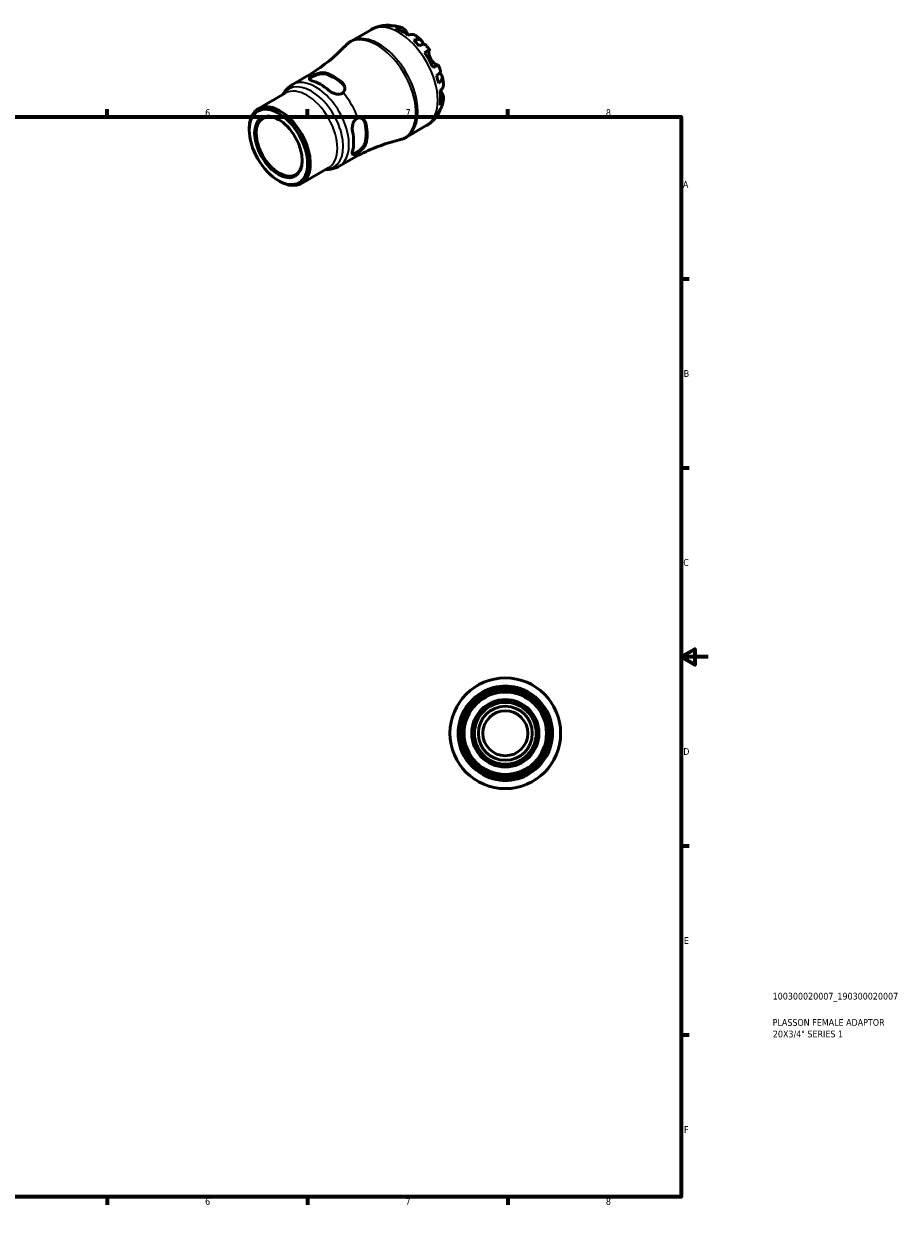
# Model space of a CAD drawing. Header units: millimetres. Extents: x -36 to 665, y 0 to 456.
# Tile 3 of 3: x 340 to 665, y 0 to 444. Entities that reach past the tile are written whole.
import ezdxf

# ---------------------------------------------------------------- set-up
doc = ezdxf.new("R2010")
doc.units = ezdxf.units.MM
for name, color, linetype, lineweight in [('Border (ISO)', 7, 'Continuous', 70), ('Title (ISO)', 7, 'Continuous', 50), ('Visible (ISO)', 7, 'Continuous', 50), ('Visible Narrow (ISO)', 7, 'Continuous', 35)]:
    doc.layers.add(name, color=color, linetype=linetype, lineweight=lineweight)
doc.styles.add('Note Text (ISO)', font='tahoma.ttf')

# ---------------------------------------------------------------- blocks, each defined once
blk = doc.blocks.new('Borders Default Border')
at = {"layer": 'Border (ISO)'}
for p, q in [((74.25, 410), (74.25, 412.9)), ((148.5, 410), (148.5, 412.9)), ((222.75, 410), (222.75, 412.9)), ((371.25, 410), (371.25, 412.9)), ((445.5, 410), (445.5, 412.9)), ((519.75, 410), (519.75, 412.9)), ((10, 350), (7.1, 350)), ((584, 350), (586.9, 350)), ((10, 280), (7.1, 280)), ((584, 280), (586.9, 280)), ((10, 140), (7.1, 140)), ((584, 140), (586.9, 140)), ((10, 70), (7.1, 70)), ((584, 70), (586.9, 70)), ((74.25, 10), (74.25, 7.1)), ((148.5, 10), (148.5, 7.1)), ((222.75, 10), (222.75, 7.1)), ((371.25, 10), (371.25, 7.1)), ((445.5, 10), (445.5, 7.1)), ((519.75, 10), (519.75, 7.1))]:
    blk.add_line(p, q, dxfattribs=at)
at = {"layer": 'Border (ISO)', "flags": 128}
for points in [[(297, 420), (297, 410), (294.11, 415), (299.89, 415), (297, 410)], [(10, 10), (10, 410), (584, 410), (584, 10), (10, 10)], [(0, 210), (10, 210), (5, 212.89), (5, 207.11), (10, 210)], [(594, 210), (584, 210), (589, 212.89), (589, 207.11), (584, 210)], [(297, 0), (297, 10), (294.11, 5), (299.89, 5), (297, 10)]]:
    blk.add_lwpolyline(points, dxfattribs=at)
at = {"layer": 'Border (ISO)', "color": 232, "true_color": 0xca0064, "char_height": 2.5, "attachment_point": 7, "style": 'Note Text (ISO)'}
for s, insert in [('1', (36.56, 410.4)), ('2', (110.62, 410.4)), ('3', (184.85, 410.35)), ('4', (259, 410.4)), ('5', (333.39, 410.35)), ('6', (407.58, 410.35)), ('7', (481.85, 410.4)), ('8', (556.06, 410.34)), ('A', (7.29, 383.75)), ('A', (584.59, 383.75)), ('B', (7.59, 313.75)), ('B', (584.89, 313.75)), ('C', (7.43, 243.71)), ('C', (584.73, 243.71)), ('D', (7.43, 173.75)), ('D', (584.73, 173.75)), ('E', (7.64, 103.75)), ('E', (584.94, 103.75)), ('F', (7.7, 33.75)), ('F', (585, 33.75)), ('1', (36.56, 7.1)), ('2', (110.62, 7.1)), ('3', (184.85, 7.05)), ('4', (259, 7.1)), ('5', (333.39, 7.05)), ('6', (407.58, 7.05)), ('7', (481.85, 7.1)), ('8', (556.06, 7.04))]:
    blk.add_mtext(s, dxfattribs=dict(at, insert=insert))
blk = doc.blocks.new('Title Blocks ISO')
at = {"layer": 'Title (ISO)', "color": 232, "true_color": 0xca0064, "style": 'Note Text (ISO)'}
for tag, p in [('PART_NUMBER_001', (33.84, 73.13)), ('DESCRIPTION_001', (33.84, 63.4)), ('DESCRIPTION_002', (33.91, 59.12))]:
    blk.add_attdef(tag, p, '', height=2.5, dxfattribs=at)

msp = doc.modelspace()

# ---------------------------------------------------------------- linework, layer by layer
at = {"layer": 'Visible (ISO)'}
for p, q in [((461.712, 438.083), (469.081, 442.326)), ((439.869, 421.956), (444.453, 424.595)), ((427.296, 413.059), (437.309, 418.825)), ((423.969, 405.124), (423.969, 405.714)), ((482.172, 402.553), (489.541, 406.796)), ((443.255, 385.346), (453.268, 391.112)), ((457.261, 391.755), (461.844, 394.395)), ((434.722, 386.451), (435.231, 386.155))]:
    msp.add_line(p, q, dxfattribs=at)
for radius in [20.5, 17.425, 15.99, 15.266, 12.469, 12.059, 11.456, 10, 8.333]:
    msp.add_circle((518.81, 181.744), radius, dxfattribs=at)
for start, end in [(75.40745, 104.59255), (165.40745, 194.59255), (345.40745, 14.59255), (255.40745, 284.59255)]:
    msp.add_arc((518.81, 181.744), 17.464, start, end, dxfattribs=at)
for centre, major_axis, start_param, end_param in [((480.443, 425.213), (-10.15, 17.625), 6.1271244, 6.13806), ((480.443, 425.213), (-10.15, 17.625), 5.818858, 5.9659818), ((480.443, 425.213), (-10.15, 17.625), 5.3417263, 5.6577154), ((480.443, 425.213), (-10.15, 17.625), 5.0334599, 5.1805837), ((480.443, 425.213), (-10.15, 17.625), 4.5563281, 4.8723173), ((450.298, 407.853), (-8.696, 15.1), 5.2444466, 5.7549951), ((455.247, 410.704), (8.715, -15.134), 2.1034402, 2.6128162), ((455.247, 410.704), (8.496, -14.754), 2.0967176, 2.6195388), ((480.443, 425.213), (-10.15, 17.625), 4.2480617, 4.3951855), ((480.443, 425.213), (-10.15, 17.625), 3.7709299, 4.0869191), ((435.275, 399.202), (7.98, -13.857), 5.4958534, 10.2121098), ((435.053, 399.075), (6.018, -10.45), 2.3710548, 7.0537231), ((480.443, 425.213), (10.15, -17.625), 0.3210709, 0.4681947), ((450.298, 407.853), (-8.696, 15.1), 3.6736503, 4.1841988), ((455.247, 410.704), (8.496, -14.754), 0.5259213, 1.0487425), ((455.247, 410.704), (8.715, -15.134), 0.5326439, 1.0420198), ((480.443, 425.213), (10.15, -17.625), 0.1451253, 0.1599283)]:
    msp.add_ellipse(centre, major_axis=major_axis, ratio=0.5780931, start_param=start_param, end_param=end_param, dxfattribs=at)
for major_axis in [(7.618, -13.23), (6.222, -10.805)]:
    msp.add_ellipse((434.764, 398.908), major_axis=major_axis, ratio=0.5780931, dxfattribs=at)
for points, knots in [([(469.081, 442.326), (469.258, 442.428), (469.437, 442.525), (469.8, 442.71), (469.983, 442.798), (470.354, 442.965), (470.541, 443.043), (470.918, 443.191), (471.108, 443.26), (471.489, 443.388), (471.681, 443.447), (471.873, 443.501)], [5.49972085, 5.49972085, 5.49972085, 5.49972085, 5.52874591, 5.52874591, 5.55777097, 5.55777097, 5.58679603, 5.58679603, 5.61582108, 5.61582108, 5.64484614, 5.64484614, 5.64484614, 5.64484614]), ([(472.095, 443.561), (472.311, 443.618), (472.528, 443.668), (472.961, 443.758), (473.178, 443.797), (473.611, 443.863), (473.827, 443.89), (474.258, 443.933), (474.473, 443.949), (474.9, 443.971), (475.112, 443.977), (475.324, 443.978)], [5.65597504, 5.65597504, 5.65597504, 5.65597504, 5.68851407, 5.68851407, 5.72105311, 5.72105311, 5.75359214, 5.75359214, 5.78613117, 5.78613117, 5.81867021, 5.81867021, 5.81867021, 5.81867021]), ([(473.978, 443.788), (474.378, 443.902), (474.789, 443.962), (475.559, 443.988), (475.989, 443.954), (476.534, 443.838), (476.656, 443.807), (476.775, 443.772)], [0.15177306, 0.15177306, 0.15177306, 0.15177306, 0.29590525, 0.29590525, 0.44401998, 0.44401998, 0.48656488, 0.48656488, 0.48656488, 0.48656488]), ([(477.994, 443.728), (477.674, 443.788), (477.347, 443.808), (476.694, 443.777), (476.312, 443.714), (475.931, 443.599)], [4.33640153, 4.33640153, 4.33640153, 4.33640153, 4.46383734, 4.46383734, 4.60796954, 4.60796954, 4.60796954, 4.60796954]), ([(477.994, 443.728), (478.177, 443.693), (478.358, 443.656), (478.716, 443.574), (478.894, 443.53), (479.246, 443.437), (479.42, 443.387), (479.766, 443.283), (479.937, 443.228), (480.276, 443.113), (480.444, 443.053), (480.61, 442.99)], [5.96040276, 5.96040276, 5.96040276, 5.96040276, 5.99059331, 5.99059331, 6.02078385, 6.02078385, 6.0509744, 6.0509744, 6.08116494, 6.08116494, 6.11135549, 6.11135549, 6.11135549, 6.11135549]), ([(478.18, 442.936), (478.539, 443.057), (478.89, 443.13), (479.523, 443.19), (479.862, 443.178), (480.493, 443.05), (480.786, 442.934), (481.281, 442.642), (481.528, 442.439), (481.887, 442.018), (482.017, 441.826), (482.127, 441.624)], [0.1517835, 0.1517835, 0.1517835, 0.1517835, 0.29453183, 0.29453183, 0.44272575, 0.44272575, 0.59091966, 0.59091966, 0.74090906, 0.74090906, 0.84386421, 0.84386421, 0.84386421, 0.84386421]), ([(482.127, 441.624), (482.221, 441.454), (482.33, 441.259), (482.575, 440.836), (482.709, 440.612), (482.856, 440.378)], [-0.5165283, -0.5165283, -0.5165283, -0.5165283, -0.42509424, -0.42509424, -0.33724122, -0.33724122, -0.33724122, -0.33724122]), ([(485.859, 439.976), (485.76, 440.054), (485.659, 440.123), (485.312, 440.328), (485.019, 440.444), (484.387, 440.572), (484.048, 440.584), (483.415, 440.524), (483.065, 440.451), (482.705, 440.33)], [4.2240672, 4.2240672, 4.2240672, 4.2240672, 4.28512034, 4.28512034, 4.43331426, 4.43331426, 4.58150818, 4.58150818, 4.72425651, 4.72425651, 4.72425651, 4.72425651]), ([(459.548, 436.384), (458.723, 435.524), (457.856, 434.668), (456.045, 432.978), (455.1, 432.143), (453.138, 430.509), (452.121, 429.709), (450.024, 428.155), (448.945, 427.402), (446.734, 425.953), (445.603, 425.258), (444.453, 424.595)], [5.33279004, 5.33279004, 5.33279004, 5.33279004, 5.3661762, 5.3661762, 5.39956236, 5.39956236, 5.43294853, 5.43294853, 5.46633469, 5.46633469, 5.49972085, 5.49972085, 5.49972085, 5.49972085]), ([(459.548, 436.384), (459.675, 436.517), (459.806, 436.646), (460.074, 436.896), (460.212, 437.018), (460.495, 437.253), (460.639, 437.367), (460.935, 437.586), (461.087, 437.692), (461.395, 437.894), (461.552, 437.991), (461.712, 438.083)], [5.33279004, 5.33279004, 5.33279004, 5.33279004, 5.3661762, 5.3661762, 5.39956236, 5.39956236, 5.43294853, 5.43294853, 5.46633469, 5.46633469, 5.49972085, 5.49972085, 5.49972085, 5.49972085]), ([(484.955, 438.402), (485.299, 438.539), (485.626, 438.634), (486.196, 438.743), (486.49, 438.765), (487.017, 438.716), (487.249, 438.646), (487.619, 438.448), (487.791, 438.302), (488.056, 437.927), (488.148, 437.698), (488.239, 437.286), (488.262, 437.084), (488.264, 436.862)], [0.15177306, 0.15177306, 0.15177306, 0.15177306, 0.29590525, 0.29590525, 0.44401998, 0.44401998, 0.5921347, 0.5921347, 0.74055955, 0.74055955, 0.88898439, 0.88898439, 0.99729934, 0.99729934, 0.99729934, 0.99729934]), ([(485.859, 439.977), (485.991, 439.873), (486.122, 439.767), (486.381, 439.554), (486.509, 439.446), (486.764, 439.227), (486.89, 439.116), (487.14, 438.892), (487.264, 438.778), (487.51, 438.549), (487.631, 438.433), (487.752, 438.316)], [0.18155546, 0.18155546, 0.18155546, 0.18155546, 0.21125611, 0.21125611, 0.24095677, 0.24095677, 0.27065742, 0.27065742, 0.30035808, 0.30035808, 0.33005873, 0.33005873, 0.33005873, 0.33005873]), ([(489.209, 436.78), (489.155, 436.841), (489.079, 436.883), (488.869, 436.938), (488.7, 436.942), (488.282, 436.875), (488.033, 436.805), (487.531, 436.625), (487.233, 436.499), (486.908, 436.342)], [4.05864566, 4.05864566, 4.05864566, 4.05864566, 4.16760789, 4.16760789, 4.31572262, 4.31572262, 4.46383734, 4.46383734, 4.60796954, 4.60796954, 4.60796954, 4.60796954]), ([(489.209, 436.78), (489.316, 436.658), (489.423, 436.534), (489.633, 436.286), (489.737, 436.16), (489.943, 435.908), (490.045, 435.78), (490.247, 435.524), (490.347, 435.395), (490.545, 435.135), (490.642, 435.004), (490.739, 434.872)], [0.45462878, 0.45462878, 0.45462878, 0.45462878, 0.48331171, 0.48331171, 0.51199465, 0.51199465, 0.54067759, 0.54067759, 0.56936053, 0.56936053, 0.59804347, 0.59804347, 0.59804347, 0.59804347]), ([(488.885, 433.812), (489.192, 433.988), (489.464, 434.145), (489.91, 434.401), (490.123, 434.522), (490.454, 434.712), (490.572, 434.779), (490.715, 434.86), (490.75, 434.879), (490.725, 434.863), (490.692, 434.843), (490.64, 434.813)], [0.1517835, 0.1517835, 0.1517835, 0.1517835, 0.29453183, 0.29453183, 0.44272575, 0.44272575, 0.59091966, 0.59091966, 0.74090906, 0.74090906, 0.84386421, 0.84386421, 0.84386421, 0.84386421]), ([(490.64, 434.813), (490.618, 434.799), (490.597, 434.776), (490.55, 434.695), (490.527, 434.627), (490.492, 434.45), (490.48, 434.343), (490.469, 434.046), (490.477, 433.843), (490.538, 433.3), (490.608, 432.947), (490.841, 432.199), (491.007, 431.812), (491.218, 431.446)], [-0.51605321, -0.51605321, -0.51605321, -0.51605321, -0.46927389, -0.46927389, -0.40272959, -0.40272959, -0.33754407, -0.33754407, -0.24860938, -0.24860938, -0.12674173, -0.12674173, 0, 0, 0, 0]), ([(491.218, 431.446), (491.322, 431.265), (491.437, 431.091), (491.69, 430.748), (491.828, 430.582), (492.192, 430.192), (492.419, 429.988), (492.839, 429.663), (493.029, 429.539), (493.312, 429.383), (493.416, 429.336), (493.594, 429.271), (493.667, 429.254), (493.757, 429.248), (493.785, 429.251), (493.808, 429.257)], [0, 0, 0, 0, 0.0626039, 0.0626039, 0.12946018, 0.12946018, 0.23227607, 0.23227607, 0.32766079, 0.32766079, 0.39439512, 0.39439512, 0.45981717, 0.45981717, 0.49681463, 0.49681463, 0.49681463, 0.49681463]), ([(493.939, 429.33), (493.938, 429.33), (493.903, 429.311), (493.772, 429.237), (493.654, 429.169), (493.323, 428.98), (493.11, 428.858), (492.664, 428.602), (492.392, 428.446), (492.085, 428.269)], [4.15891891, 4.15891891, 4.15891891, 4.15891891, 4.28512034, 4.28512034, 4.43331426, 4.43331426, 4.58150818, 4.58150818, 4.72425651, 4.72425651, 4.72425651, 4.72425651]), ([(493.289, 425.29), (493.588, 425.492), (493.846, 425.686), (494.255, 426.029), (494.441, 426.208), (494.709, 426.534), (494.791, 426.681), (494.85, 426.889), (494.852, 426.974), (494.826, 427.051)], [0.15177306, 0.15177306, 0.15177306, 0.15177306, 0.29590525, 0.29590525, 0.44401998, 0.44401998, 0.5921347, 0.5921347, 0.70156575, 0.70156575, 0.70156575, 0.70156575]), ([(493.939, 429.33), (494.005, 429.18), (494.069, 429.03), (494.196, 428.729), (494.257, 428.578), (494.379, 428.275), (494.438, 428.123), (494.554, 427.818), (494.61, 427.665), (494.72, 427.359), (494.774, 427.205), (494.827, 427.051)], [0.97277761, 0.97277761, 0.97277761, 0.97277761, 1.00145925, 1.00145925, 1.0301409, 1.0301409, 1.05882254, 1.05882254, 1.08750419, 1.08750419, 1.11618583, 1.11618583, 1.11618583, 1.11618583]), ([(447.186, 423.429), (446.867, 423.517), (446.596, 423.629), (446.24, 423.884), (446.156, 424.027), (446.166, 424.313), (446.253, 424.475), (446.607, 424.825), (446.874, 425.013), (447.31, 425.264), (447.445, 425.337), (447.591, 425.41)], [0.53172515, 0.53172515, 0.53172515, 0.53172515, 0.67173416, 0.67173416, 0.81174316, 0.81174316, 0.94424275, 0.94424275, 1.07674233, 1.07674233, 1.12913478, 1.12913478, 1.12913478, 1.12913478]), ([(446.205, 423.986), (446.248, 424.08), (446.322, 424.18), (446.607, 424.458), (446.874, 424.645), (447.499, 425.005), (447.891, 425.197), (448.739, 425.544), (449.195, 425.698), (450.064, 425.924), (450.538, 426.009), (451.414, 426.061), (451.816, 426.026), (452.136, 425.941)], [0.86433726, 0.86433726, 0.86433726, 0.86433726, 0.94536801, 0.94536801, 1.07791433, 1.07791433, 1.21046065, 1.21046065, 1.34300697, 1.34300697, 1.48344775, 1.48344775, 1.62388853, 1.62388853, 1.62388853, 1.62388853]), ([(447.591, 425.41), (447.848, 425.538), (448.127, 425.664), (448.747, 425.911), (449.089, 426.03), (449.922, 426.269), (450.412, 426.366), (451.141, 426.424), (451.401, 426.424), (451.818, 426.384), (451.983, 426.355), (452.136, 426.313)], [-0.51672168, -0.51672168, -0.51672168, -0.51672168, -0.42064717, -0.42064717, -0.3129255, -0.3129255, -0.15846803, -0.15846803, -0.06695903, -0.06695903, 0, 0, 0, 0]), ([(458.359, 422.729), (458.483, 422.62), (458.598, 422.503), (458.827, 422.23), (458.937, 422.072), (459.201, 421.6), (459.313, 421.271), (459.413, 420.558), (459.379, 420.175), (459.141, 419.513), (458.958, 419.234), (458.706, 419.009)], [-0.51587808, -0.51587808, -0.51587808, -0.51587808, -0.46121966, -0.46121966, -0.39519674, -0.39519674, -0.27142032, -0.27142032, -0.12818862, -0.12818862, 0, 0, 0, 0]), ([(458.359, 422.358), (458.678, 422.075), (458.95, 421.721), (459.27, 421.036), (459.352, 420.714), (459.376, 420.407)], [-0.5459742, -0.5459742, -0.5459742, -0.5459742, -0.40553342, -0.40553342, -0.29281372, -0.29281372, -0.29281372, -0.29281372]), ([(494.413, 426.191), (494.611, 426.077), (494.78, 425.953), (495.095, 425.667), (495.246, 425.473), (495.437, 425.059), (495.477, 424.839), (495.462, 424.422), (495.406, 424.187), (495.183, 423.709), (495.016, 423.466), (494.635, 423.029), (494.389, 422.795), (494.098, 422.566)], [3.75911612, 3.75911612, 3.75911612, 3.75911612, 3.8707582, 3.8707582, 4.01918305, 4.01918305, 4.16760789, 4.16760789, 4.31572262, 4.31572262, 4.46383734, 4.46383734, 4.60796954, 4.60796954, 4.60796954, 4.60796954]), ([(494.645, 419.65), (494.93, 419.9), (495.169, 420.166), (495.538, 420.682), (495.698, 420.98), (495.905, 421.589), (495.951, 421.9), (495.949, 422.304), (495.939, 422.427), (495.921, 422.553)], [0.1517835, 0.1517835, 0.1517835, 0.1517835, 0.29453183, 0.29453183, 0.44272575, 0.44272575, 0.59091966, 0.59091966, 0.65300017, 0.65300017, 0.65300017, 0.65300017]), ([(495.428, 425.022), (495.47, 424.859), (495.509, 424.695), (495.585, 424.368), (495.621, 424.204), (495.691, 423.876), (495.724, 423.711), (495.786, 423.382), (495.816, 423.216), (495.871, 422.885), (495.897, 422.719), (495.921, 422.553)], [1.24071186, 1.24071186, 1.24071186, 1.24071186, 1.27040072, 1.27040072, 1.30008959, 1.30008959, 1.32977845, 1.32977845, 1.35946732, 1.35946732, 1.38915618, 1.38915618, 1.38915618, 1.38915618]), ([(436.408, 418.307), (436.509, 418.497), (436.616, 418.685), (436.983, 419.283), (437.27, 419.681), (437.91, 420.429), (438.262, 420.78), (439.025, 421.419), (439.436, 421.706), (439.869, 421.956)], [5.15052414, 5.15052414, 5.15052414, 5.15052414, 5.1956899, 5.1956899, 5.29703355, 5.29703355, 5.3983772, 5.3983772, 5.49972085, 5.49972085, 5.49972085, 5.49972085]), ([(458.706, 419.009), (458.599, 418.914), (458.482, 418.83), (458.359, 418.759), (458.046, 418.579), (457.654, 418.463), (456.805, 418.399), (456.349, 418.45), (455.479, 418.658), (455.005, 418.836), (454.13, 419.29), (453.728, 419.566), (453.409, 419.846)], [-0.05239245, -0.05239245, -0.05239245, -0.05239245, 0, 0, 0, 0.13249959, 0.13249959, 0.26499917, 0.26499917, 0.40500818, 0.40500818, 0.54501718, 0.54501718, 0.54501718, 0.54501718]), ([(495.492, 418.477), (495.611, 418.281), (495.712, 418.073), (495.895, 417.554), (495.947, 417.24), (495.951, 416.668), (495.905, 416.357), (495.698, 415.748), (495.538, 415.45), (495.169, 414.934), (494.93, 414.668), (494.645, 414.418)], [4.03217579, 4.03217579, 4.03217579, 4.03217579, 4.13513094, 4.13513094, 4.28512034, 4.28512034, 4.43331426, 4.43331426, 4.58150818, 4.58150818, 4.72425651, 4.72425651, 4.72425651, 4.72425651]), ([(494.763, 419.757), (494.847, 419.597), (494.931, 419.444), (495.105, 419.131), (495.195, 418.976), (495.355, 418.703), (495.426, 418.585), (495.492, 418.477)], [-1.87722442, -1.87722442, -1.87722442, -1.87722442, -1.81973063, -1.81973063, -1.75376732, -1.75376732, -1.69399568, -1.69399568, -1.69399568, -1.69399568]), ([(494.098, 412.132), (494.389, 412.404), (494.635, 412.703), (494.992, 413.256), (495.142, 413.555), (495.251, 413.868)], [0.15177306, 0.15177306, 0.15177306, 0.15177306, 0.29590525, 0.29590525, 0.42587686, 0.42587686, 0.42587686, 0.42587686]), ([(495.914, 416.5), (495.885, 416.325), (495.853, 416.149), (495.784, 415.799), (495.747, 415.623), (495.665, 415.272), (495.621, 415.096), (495.527, 414.745), (495.477, 414.57), (495.369, 414.219), (495.312, 414.043), (495.251, 413.868)], [1.74274803, 1.74274803, 1.74274803, 1.74274803, 1.77292486, 1.77292486, 1.80310169, 1.80310169, 1.83327852, 1.83327852, 1.86345535, 1.86345535, 1.89363218, 1.89363218, 1.89363218, 1.89363218]), ([(462.22, 404.585), (462.136, 405.002), (462.099, 405.488), (462.143, 406.473), (462.226, 406.973), (462.48, 407.83), (462.665, 408.25), (463.145, 408.952), (463.442, 409.233), (463.878, 409.484), (464.009, 409.543), (464.145, 409.588)], [0.53172515, 0.53172515, 0.53172515, 0.53172515, 0.67173416, 0.67173416, 0.81174316, 0.81174316, 0.94424275, 0.94424275, 1.07674233, 1.07674233, 1.12913478, 1.12913478, 1.12913478, 1.12913478]), ([(464.145, 409.588), (464.385, 409.666), (464.633, 409.697), (465.158, 409.665), (465.432, 409.591), (466.055, 409.294), (466.384, 409.021), (466.798, 408.471), (466.928, 408.241), (467.101, 407.81), (467.158, 407.618), (467.198, 407.419)], [-0.51672177, -0.51672177, -0.51672177, -0.51672177, -0.42065654, -0.42065654, -0.3129316, -0.3129316, -0.15847418, -0.15847418, -0.06696186, -0.06696186, 0, 0, 0, 0]), ([(465.688, 409.468), (465.945, 409.293), (466.185, 409.059), (466.62, 408.435), (466.791, 408.023), (466.877, 407.604)], [1.36994784, 1.36994784, 1.36994784, 1.36994784, 1.48344775, 1.48344775, 1.62388853, 1.62388853, 1.62388853, 1.62388853]), ([(494.142, 411.432), (494.036, 411.25), (493.926, 411.068), (493.695, 410.709), (493.574, 410.531), (493.323, 410.179), (493.192, 410.006), (492.92, 409.663), (492.779, 409.494), (492.487, 409.163), (492.336, 409), (492.179, 408.841)], [2.03526257, 2.03526257, 2.03526257, 2.03526257, 2.0677971, 2.0677971, 2.10033163, 2.10033163, 2.13286616, 2.13286616, 2.16540069, 2.16540069, 2.19793522, 2.19793522, 2.19793522, 2.19793522]), ([(494.684, 412.792), (494.652, 412.662), (494.616, 412.533), (494.441, 411.995), (494.255, 411.607), (493.846, 410.955), (493.588, 410.629), (493.289, 410.34)], [4.27003476, 4.27003476, 4.27003476, 4.27003476, 4.31572262, 4.31572262, 4.46383734, 4.46383734, 4.60796954, 4.60796954, 4.60796954, 4.60796954]), ([(491.959, 408.622), (491.815, 408.482), (491.668, 408.346), (491.366, 408.08), (491.211, 407.951), (490.894, 407.699), (490.733, 407.576), (490.403, 407.339), (490.234, 407.225), (489.892, 407.004), (489.718, 406.898), (489.541, 406.796)], [2.21300291, 2.21300291, 2.21300291, 2.21300291, 2.24202797, 2.24202797, 2.27105302, 2.27105302, 2.30007808, 2.30007808, 2.32910314, 2.32910314, 2.3581282, 2.3581282, 2.3581282, 2.3581282]), ([(461.844, 394.395), (462.994, 395.057), (464.164, 395.686), (466.526, 396.871), (467.72, 397.427), (470.116, 398.46), (471.318, 398.938), (473.717, 399.815), (474.913, 400.213), (477.284, 400.932), (478.459, 401.252), (479.618, 401.534)], [2.3581282, 2.3581282, 2.3581282, 2.3581282, 2.39151436, 2.39151436, 2.42490052, 2.42490052, 2.45828669, 2.45828669, 2.49167285, 2.49167285, 2.52505901, 2.52505901, 2.52505901, 2.52505901]), ([(466.877, 400.409), (466.791, 400.089), (466.62, 399.723), (466.138, 398.989), (465.828, 398.62), (465.198, 397.98), (464.837, 397.662), (464.112, 397.102), (463.749, 396.859), (463.436, 396.679), (463.124, 396.499), (462.828, 396.362), (462.444, 396.257), (462.32, 396.243), (462.217, 396.253)], [-0.5459742, -0.5459742, -0.5459742, -0.5459742, -0.40553342, -0.40553342, -0.26509264, -0.26509264, -0.13254632, -0.13254632, 0, 0, 0, 0.13254632, 0.13254632, 0.21350026, 0.21350026, 0.21350026, 0.21350026]), ([(467.198, 400.224), (467.165, 400.099), (467.121, 399.97), (467, 399.68), (466.917, 399.519), (466.64, 399.053), (466.411, 398.747), (465.842, 398.105), (465.493, 397.773), (464.8, 397.195), (464.466, 396.948), (464.145, 396.737)], [-0.51589092, -0.51589092, -0.51589092, -0.51589092, -0.46122847, -0.46122847, -0.39520009, -0.39520009, -0.27141722, -0.27141722, -0.12818681, -0.12818681, -0.00001276, -0.00001276, -0.00001276, -0.00001276]), ([(482.172, 402.553), (482.013, 402.461), (481.85, 402.373), (481.52, 402.208), (481.353, 402.13), (481.015, 401.984), (480.844, 401.916), (480.498, 401.79), (480.324, 401.732), (479.973, 401.625), (479.796, 401.577), (479.618, 401.534)], [2.3581282, 2.3581282, 2.3581282, 2.3581282, 2.39151436, 2.39151436, 2.42490052, 2.42490052, 2.45828669, 2.45828669, 2.49167285, 2.49167285, 2.52505901, 2.52505901, 2.52505901, 2.52505901]), ([(464.145, 396.737), (464.009, 396.647), (463.878, 396.567), (463.755, 396.496), (463.442, 396.316), (463.145, 396.18), (462.665, 396.05), (462.48, 396.057), (462.226, 396.194), (462.143, 396.34), (462.099, 396.777), (462.136, 397.069), (462.22, 397.391)], [-0.05239245, -0.05239245, -0.05239245, -0.05239245, 0, 0, 0, 0.13249959, 0.13249959, 0.26499917, 0.26499917, 0.40500818, 0.40500818, 0.54501718, 0.54501718, 0.54501718, 0.54501718]), ([(457.261, 391.755), (456.828, 391.506), (456.373, 391.295), (455.437, 390.955), (454.957, 390.826), (453.988, 390.649), (453.5, 390.601), (452.798, 390.583), (452.582, 390.585), (452.367, 390.593)], [2.3581282, 2.3581282, 2.3581282, 2.3581282, 2.45947185, 2.45947185, 2.5608155, 2.5608155, 2.66215915, 2.66215915, 2.70732491, 2.70732491, 2.70732491, 2.70732491]), ([(510.951, 197.295), (510.999, 197.32), (511.09, 197.367), (511.362, 197.504), (511.552, 197.598), (512.102, 197.851), (512.499, 198.021), (513.205, 198.281), (513.482, 198.375), (513.98, 198.527), (514.194, 198.588), (514.41, 198.644)], [-0.51672168, -0.51672168, -0.51672168, -0.51672168, -0.42064717, -0.42064717, -0.3129255, -0.3129255, -0.15846803, -0.15846803, -0.06695903, -0.06695903, 0, 0, 0, 0]), ([(523.21, 198.644), (523.387, 198.598), (523.562, 198.549), (523.944, 198.435), (524.149, 198.37), (524.72, 198.174), (525.067, 198.039), (525.731, 197.758), (526.034, 197.614), (526.465, 197.401), (526.605, 197.328), (526.669, 197.295)], [-0.51587808, -0.51587808, -0.51587808, -0.51587808, -0.46121966, -0.46121966, -0.39519674, -0.39519674, -0.27142032, -0.27142032, -0.12818862, -0.12818862, 0, 0, 0, 0]), ([(501.909, 186.144), (501.955, 186.32), (502.004, 186.496), (502.118, 186.878), (502.184, 187.083), (502.38, 187.653), (502.515, 188), (502.796, 188.665), (502.939, 188.968), (503.152, 189.398), (503.225, 189.538), (503.258, 189.603)], [-0.51589092, -0.51589092, -0.51589092, -0.51589092, -0.46122847, -0.46122847, -0.39520009, -0.39520009, -0.27141722, -0.27141722, -0.12818681, -0.12818681, -0.00001276, -0.00001276, -0.00001276, -0.00001276]), ([(534.362, 189.603), (534.386, 189.555), (534.434, 189.464), (534.571, 189.192), (534.664, 189.002), (534.917, 188.452), (535.087, 188.055), (535.347, 187.349), (535.441, 187.071), (535.594, 186.574), (535.655, 186.36), (535.711, 186.144)], [-0.51672177, -0.51672177, -0.51672177, -0.51672177, -0.42065654, -0.42065654, -0.3129316, -0.3129316, -0.15847418, -0.15847418, -0.06696186, -0.06696186, 0, 0, 0, 0]), ([(503.258, 173.884), (503.234, 173.933), (503.187, 174.023), (503.049, 174.295), (502.956, 174.485), (502.703, 175.035), (502.533, 175.432), (502.273, 176.138), (502.179, 176.416), (502.026, 176.913), (501.965, 177.128), (501.909, 177.344)], [-0.51672177, -0.51672177, -0.51672177, -0.51672177, -0.42065654, -0.42065654, -0.3129316, -0.3129316, -0.15847418, -0.15847418, -0.06696186, -0.06696186, 0, 0, 0, 0]), ([(535.711, 177.344), (535.665, 177.167), (535.616, 176.991), (535.502, 176.609), (535.436, 176.404), (535.24, 175.834), (535.105, 175.487), (534.824, 174.822), (534.681, 174.519), (534.468, 174.089), (534.395, 173.949), (534.362, 173.884)], [-0.51589092, -0.51589092, -0.51589092, -0.51589092, -0.46122847, -0.46122847, -0.39520009, -0.39520009, -0.27141722, -0.27141722, -0.12818681, -0.12818681, -0.00001276, -0.00001276, -0.00001276, -0.00001276]), ([(514.41, 164.843), (514.233, 164.889), (514.058, 164.938), (513.675, 165.052), (513.471, 165.118), (512.9, 165.313), (512.553, 165.449), (511.889, 165.73), (511.586, 165.873), (511.155, 166.086), (511.015, 166.159), (510.951, 166.192)], [-0.51589092, -0.51589092, -0.51589092, -0.51589092, -0.46122847, -0.46122847, -0.39520009, -0.39520009, -0.27141722, -0.27141722, -0.12818681, -0.12818681, -0.00001276, -0.00001276, -0.00001276, -0.00001276]), ([(526.669, 166.192), (526.621, 166.167), (526.53, 166.12), (526.258, 165.983), (526.069, 165.889), (525.518, 165.636), (525.121, 165.467), (524.415, 165.206), (524.138, 165.112), (523.64, 164.96), (523.426, 164.899), (523.21, 164.843)], [-0.51672177, -0.51672177, -0.51672177, -0.51672177, -0.42065654, -0.42065654, -0.3129316, -0.3129316, -0.15847418, -0.15847418, -0.06696186, -0.06696186, 0, 0, 0, 0])]:
    msp.add_open_spline(points, degree=3, knots=knots, dxfattribs=at)
for points in [[(472.095, 443.561), (472.063, 443.553), (472.032, 443.544), (472, 443.535)], [(492.085, 408.747), (492.117, 408.778), (492.148, 408.809), (492.179, 408.841)]]:
    msp.add_open_spline(points, degree=3, dxfattribs=at)
at = {"layer": 'Visible Narrow (ISO)'}
for p, q in [((482.127, 441.624), (481.438, 441.227)), ((490.64, 434.813), (488.89, 433.805)), ((452.136, 425.941), (452.136, 426.313)), ((458.359, 422.729), (458.359, 422.358)), ((495.492, 418.477), (494.791, 418.073)), ((466.877, 407.604), (467.198, 407.419)), ((467.198, 400.224), (466.877, 400.409)), ((514.41, 198.606), (514.41, 198.642)), ((523.21, 198.642), (523.21, 198.606)), ((501.911, 186.144), (501.948, 186.144)), ((535.672, 186.144), (535.709, 186.144)), ((501.948, 177.344), (501.911, 177.344)), ((535.709, 177.344), (535.672, 177.344)), ((514.41, 164.845), (514.41, 164.881)), ((523.21, 164.881), (523.21, 164.845))]:
    msp.add_line(p, q, dxfattribs=at)
for radius in [20.392, 16.707]:
    msp.add_circle((518.81, 181.744), radius, dxfattribs=at)
for centre, major_axis, start_param, end_param in [((479.311, 424.561), (-10.23, 17.765), 3.1415927, 6.2831853), ((471.942, 420.318), (10.23, -17.765), 0, 3.1415927), ((471.28, 419.936), (-10.176, 17.671), 2.9746618, 6.4501161), ((448.565, 406.856), (8.696, -15.1), 0, 3.1415927), ((453.148, 409.495), (-8.696, 15.1), 5.9676521, 6.2831853), ((446.927, 405.912), (-8.338, 14.478), 2.8474643, 6.5773136), ((445.288, 404.969), (-7.98, 13.857), 3.1415927, 6.2831853), ((453.148, 409.495), (8.696, -15.1), 1.2552631, 1.890197), ((453.148, 409.495), (8.696, -15.1), 0, 0.3194007)]:
    msp.add_ellipse(centre, major_axis=major_axis, ratio=0.5780931, start_param=start_param, end_param=end_param, dxfattribs=at)

# ---------------------------------------------------------------- block references
msp.add_blockref('Borders Default Border', (0, 0))
msp.add_blockref('Title Blocks ISO', (584, 10)).add_auto_attribs({'PART_NUMBER_001': '100300020007_190300020007', 'DESCRIPTION_001': 'PLASSON FEMALE ADAPTOR', 'DESCRIPTION_002': '20X3/4" SERIES 1'})

doc.saveas('drawing.dxf')
